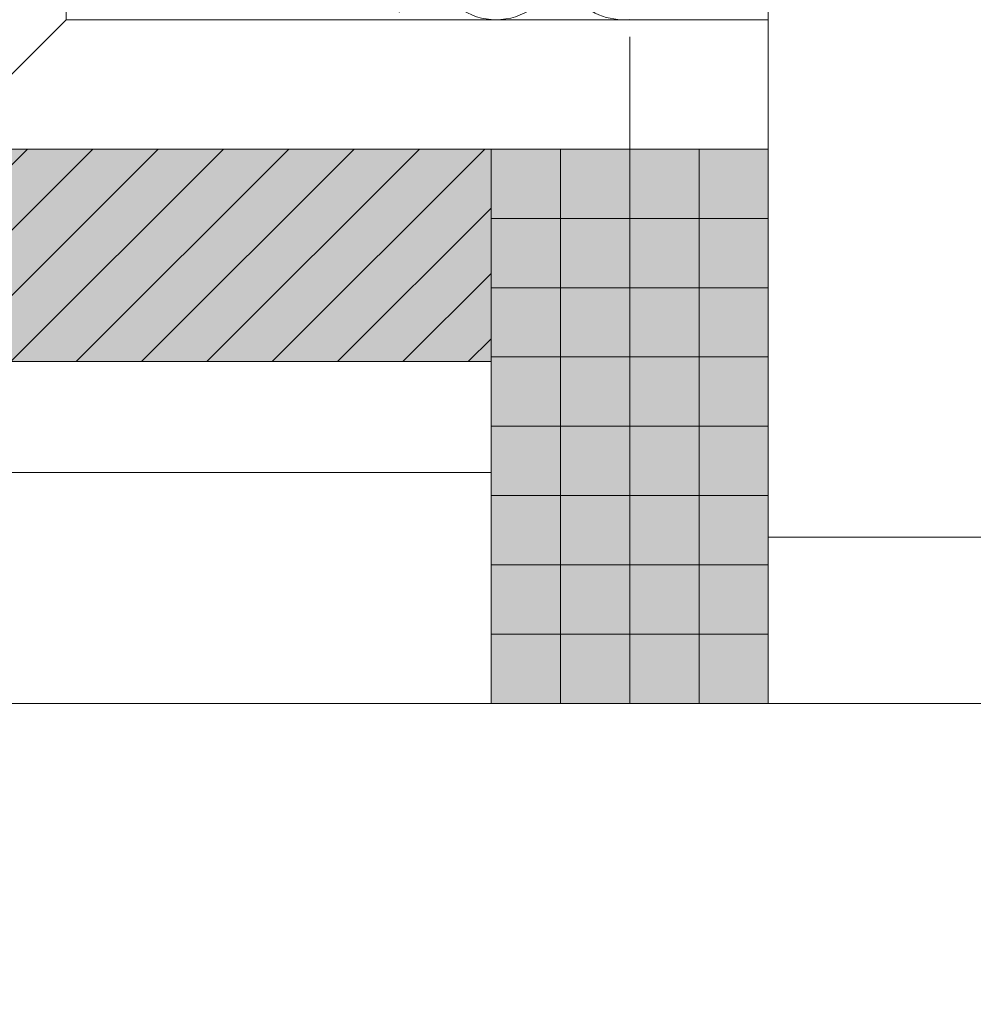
# Model space of a CAD drawing. Header units: metres. Extents: x -167 to 152, y -127 to 99.
# Tile 15 of 225: x -39.48 to -38.964, y -22.438 to -21.905. Entities that reach past the tile are written whole.
import ezdxf

# ---------------------------------------------------------------- set-up
doc = ezdxf.new("R2010")
doc.units = ezdxf.units.M
doc.header["$PDMODE"] = 1
doc.header["$PDSIZE"] = -2
doc.linetypes.add('Achsen 01', pattern=[5.291531, 3.175, -1.058062, 0.352704, -0.705764])
doc.layers.get('0').update_dxf_attribs({"lineweight": 25})
for name, color, linetype, lineweight, true_color in [('014_Fassadenarbeiten-000 Aufsicht Betonfertigteile', 7, 'Continuous', 9, 0xc0c0c0), ('014_Fassadenarbeiten-000 Aufsicht Mauerwerk', 7, 'Continuous', 9, 0xa6a6a6), ('014_Fassadenarbeiten-330 mineralische Dämmung', 7, 'Continuous', 9, 0x666666), ('031_Metallbauarbeiten-330 Aufsicht Metallbauarbeiten', 7, 'Continuous', 9, 0xa6a6a6), ('AV1-Achsen', 1, 'Achsen 01', 18, 0xff0000)]:
    doc.layers.add(name, color=color, linetype=linetype, lineweight=lineweight, true_color=true_color)
for name, color, linetype, lineweight in [('014_Fassadenarbeiten-330 Betonfertigteile vertikal', 7, 'Continuous', 9), ('014_Fassadenarbeiten-330 Mauerwerk 11.5cm', 7, 'Continuous', 9), ('030_Sonnenschutzarbeiten-BLENDSCHUTZ', 7, 'Continuous', 5), ('_GRU (2D)', 7, 'Continuous', 9), ('_OG 1 (2D)', 7, 'Continuous', 9), ('_OG 1 - DS (2D)', 7, 'Continuous', 9), ('Bemaßung-Bemaßung', 7, 'Continuous', 9)]:
    doc.layers.add(name, color=color, linetype=linetype, lineweight=lineweight)
doc.layers.get('0').freeze()
doc.styles.add('Arial', font='arial.ttf')
doc.dimstyles.new('COE 50', dxfattribs={"dimtxt": 126.090495, "dimasz": 0.001414, "dimexe": 0.001, "dimexo": 0.01, "dimgap": 0.001, "dimtad": 1, "dimdec": 3, "dimtxsty": 'Arial', "dimblk": 'VW_SLASH-4', "dimblk1": 'VW_SLASH-4', "dimblk2": 'VW_SLASH-4', "dimcen": 0, "dimadec": 3, "dimazin": 0, "dimtfac": 0.8, "dimtdec": 3, "dimtix": 1, "dimtmove": 0, "dimatfit": 0, "dimldrblk": 'VW_SLASH-3', "dimfxl": 0.002, "dimfxlon": 1, "dimfrac": 2, "dimtolj": 1, "dimarcsym": 0})

# ---------------------------------------------------------------- blocks, each defined once
blk = doc.blocks.new('VW_SLASH-4')
at = {"color": 0, "linetype": 'ByBlock', "lineweight": -2, "transparency": 16777216}
blk.add_line((0, 0), (-1, 0), dxfattribs=at)
at = {"color": 0, "linetype": 'Continuous', "lineweight": 15, "transparency": 16777216, "flags": 128}
blk.add_lwpolyline([(0.5001, 0.5001), (-0.5001, -0.5001)], dxfattribs=at)
blk = doc.blocks.new('*D22')
at = {"layer": '030_Sonnenschutzarbeiten-BLENDSCHUTZ', "color": 0, "lineweight": -2}
for p, q in [((-39.025, -22.025), (-39.025, -22.175)), ((-35.175, -22.025), (-35.175, -22.175)), ((-35.24569, -22.125), (-38.95431, -22.125))]:
    blk.add_line(p, q, dxfattribs=at)
at = {"layer": 'Defpoints', "color": 0}
for p in [(-39.025, -21.385), (-35.175, -21.385), (-39.025, -22.125)]:
    blk.add_point(p, dxfattribs=at)
at = {"layer": '030_Sonnenschutzarbeiten-BLENDSCHUTZ', "color": 0, "lineweight": -2, "xscale": 0.070693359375, "yscale": 0.070693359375, "zscale": 0.070693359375, "rotation": 180}
blk.add_blockref('VW_SLASH-4', (-39.025, -22.125), dxfattribs=at)
at = {"layer": '030_Sonnenschutzarbeiten-BLENDSCHUTZ', "color": 0, "lineweight": -2, "xscale": 0.070693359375, "yscale": 0.070693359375, "zscale": 0.070693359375}
blk.add_blockref('VW_SLASH-4', (-35.175, -22.125), dxfattribs=at)
at = {"layer": '030_Sonnenschutzarbeiten-BLENDSCHUTZ', "color": 0, "lineweight": 13, "insert": (-37.1, -21.99923), "char_height": 0.12609, "attachment_point": 5, "style": 'Arial'}
blk.add_mtext('\\A1;3,85', dxfattribs=at)
blk = doc.blocks.new('VW_SLASH-3')
at = {"color": 0, "linetype": 'ByBlock', "lineweight": -2, "transparency": 16777216}
blk.add_line((0, 0), (-1, 0), dxfattribs=at)
at = {"color": 0, "linetype": 'Continuous', "lineweight": 15, "transparency": 16777216, "flags": 128}
blk.add_lwpolyline([(0.5001, 0.5001), (-0.5001, -0.5001)], dxfattribs=at)
blk = doc.blocks.new('Group-294')
at = {"layer": '014_Fassadenarbeiten-330 mineralische Dämmung', "transparency": 33554687, "flags": 128}
for points in [[(-21.73168, 39.275, -0.001439), (-21.73156, 39.27484, -0.324435), (-21.73156, 39.2344, -0.324435), (-21.77, 39.22183), (-21.86, 39.2551, 0.324488), (-21.89845, 39.24254, 0.324488), (-21.89845, 39.20209, 0.324488), (-21.86, 39.18953), (-21.77, 39.21846, -0.324435), (-21.73156, 39.2059, -0.324435), (-21.73156, 39.16545, -0.324435), (-21.77, 39.15289), (-21.86, 39.18616, 0.54007), (-21.90485, 39.15)], [(-21.77, 39.15289, 0.324435), (-21.73156, 39.16545, 0.324435), (-21.73156, 39.2059, 0.324435), (-21.77, 39.21846), (-21.86, 39.18953, -0.324488), (-21.89845, 39.20209, -0.324488), (-21.89845, 39.24254, -0.324488), (-21.86, 39.2551), (-21.77, 39.22183, 0.727402), (-21.73168, 39.275)], [(-21.8086, 39.275), (-21.86, 39.25848, -0.362439), (-21.90093, 39.275)]]:
    blk.add_lwpolyline(points, format="xyb", dxfattribs=at)
blk = doc.blocks.new('Group-295')
at = {"layer": '014_Fassadenarbeiten-330 mineralische Dämmung', "transparency": 33554687}
blk.add_blockref('Group-294', (0, 0), dxfattribs=at)
blk = doc.blocks.new('Parametric Object-45')
at = {"layer": '014_Fassadenarbeiten-330 mineralische Dämmung', "color": 7, "transparency": 33554687}
blk.add_blockref('Group-295', (0, 0), dxfattribs=at)
at = {"layer": '014_Fassadenarbeiten-330 mineralische Dämmung', "color": 0, "flags": 1}
for tag in ['instanceID', 'prm0_value', 'prm1_value', 'prm2_value', 'prm3_value', 'prm4_value', 'prm5_value', 'prm6_value', 'IFC_UUID', 'prm0_name', 'prm0_type', 'prm1_name', 'prm1_type', 'prm2_name', 'prm2_type', 'prm3_name', 'prm3_type', 'prm4_name', 'prm4_type', 'prm5_name', 'prm5_type', 'prm6_name', 'prm6_type']:
    blk.add_attdef(tag, (-39.275, -21.91312), '', height=0.00018, dxfattribs=at)
blk = doc.blocks.new('*D493')
at = {"layer": 'Bemaßung-Bemaßung', "color": 0, "linetype": 'Continuous', "lineweight": -2}
for p, q in [((-39.075, -24.175), (-39.075, -24.325)), ((-37.875, -24.175), (-37.875, -24.325)), ((-39.00431, -24.275), (-37.94569, -24.275))]:
    blk.add_line(p, q, dxfattribs=at)
at = {"layer": 'Defpoints', "color": 0}
for p in [(-39.075, -22.275), (-37.875, -22.275), (-37.875, -24.275)]:
    blk.add_point(p, dxfattribs=at)
at = {"layer": 'Bemaßung-Bemaßung', "color": 0, "lineweight": -2, "xscale": 0.070693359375, "yscale": 0.070693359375, "zscale": 0.070693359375, "rotation": 180}
blk.add_blockref('VW_SLASH-4', (-39.075, -24.275), dxfattribs=at)
at = {"layer": 'Bemaßung-Bemaßung', "color": 0, "lineweight": -2, "xscale": 0.070693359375, "yscale": 0.070693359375, "zscale": 0.070693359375}
blk.add_blockref('VW_SLASH-4', (-37.875, -24.275), dxfattribs=at)
at = {"layer": 'Bemaßung-Bemaßung', "color": 0, "insert": (-38.475, -24.14923), "char_height": 0.12609, "attachment_point": 5, "style": 'Arial'}
blk.add_mtext('\\A1;1,20', dxfattribs=at)
blk = doc.blocks.new('*D494')
at = {"layer": 'Bemaßung-Bemaßung', "color": 0, "linetype": 'Continuous', "lineweight": -2}
for p, q in [((-39.225, -24.175), (-39.225, -24.325)), ((-39.075, -24.175), (-39.075, -24.325)), ((-39.29569, -24.275), (-39.36639, -24.275)), ((-39.225, -24.275), (-39.075, -24.275)), ((-39.00431, -24.275), (-38.93361, -24.275))]:
    blk.add_line(p, q, dxfattribs=at)
at = {"layer": 'Defpoints', "color": 0}
for p in [(-39.225, -22.275), (-39.075, -22.275), (-39.075, -24.275)]:
    blk.add_point(p, dxfattribs=at)
at = {"layer": 'Bemaßung-Bemaßung', "color": 0, "lineweight": -2, "xscale": 0.070693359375, "yscale": 0.070693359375, "zscale": 0.070693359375}
blk.add_blockref('VW_SLASH-4', (-39.225, -24.275), dxfattribs=at)
at = {"layer": 'Bemaßung-Bemaßung', "color": 0, "lineweight": -2, "xscale": 0.070693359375, "yscale": 0.070693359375, "zscale": 0.070693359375, "rotation": 180}
blk.add_blockref('VW_SLASH-4', (-39.075, -24.275), dxfattribs=at)
at = {"layer": 'Bemaßung-Bemaßung', "color": 0, "insert": (-39.15, -24.59314), "char_height": 0.12609, "attachment_point": 5, "style": 'Arial'}
blk.add_mtext('\\A1;15', dxfattribs=at)
blk = doc.blocks.new('*D495')
at = {"layer": 'Bemaßung-Bemaßung', "color": 0, "linetype": 'Continuous', "lineweight": -2}
for p, q in [((-39.64, -24.175), (-39.64, -24.325)), ((-39.225, -24.175), (-39.225, -24.325)), ((-39.56931, -24.275), (-39.29569, -24.275))]:
    blk.add_line(p, q, dxfattribs=at)
at = {"layer": 'Defpoints', "color": 0}
for p in [(-39.64, -22.09), (-39.225, -22.275), (-39.225, -24.275)]:
    blk.add_point(p, dxfattribs=at)
at = {"layer": 'Bemaßung-Bemaßung', "color": 0, "lineweight": -2, "xscale": 0.070693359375, "yscale": 0.070693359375, "zscale": 0.070693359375, "rotation": 180}
blk.add_blockref('VW_SLASH-4', (-39.64, -24.275), dxfattribs=at)
at = {"layer": 'Bemaßung-Bemaßung', "color": 0, "lineweight": -2, "xscale": 0.070693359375, "yscale": 0.070693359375, "zscale": 0.070693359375}
blk.add_blockref('VW_SLASH-4', (-39.225, -24.275), dxfattribs=at)
at = {"layer": 'Bemaßung-Bemaßung', "color": 0, "insert": (-39.4325, -24.14072), "char_height": 0.1260905, "attachment_point": 5, "style": 'Arial'}
blk.add_mtext('\\A1;41\\S5^ ;', dxfattribs=at)
blk = doc.blocks.new('*D534')
at = {"layer": 'Bemaßung-Bemaßung', "color": 0, "linetype": 'Continuous', "lineweight": -2}
for p, q in [((-41.325, -22.01931), (-41.325, -21.94861)), ((-41.225, -22.09), (-41.375, -22.09)), ((-41.325, -22.09), (-41.325, -22.275)), ((-41.225, -22.275), (-41.375, -22.275)), ((-41.325, -22.34569), (-41.325, -22.41639))]:
    blk.add_line(p, q, dxfattribs=at)
at = {"layer": 'Defpoints', "color": 0}
for p in [(-39.225, -22.09), (-41.325, -22.275), (-39.225, -22.275)]:
    blk.add_point(p, dxfattribs=at)
at = {"layer": 'Bemaßung-Bemaßung', "color": 0, "lineweight": -2, "xscale": 0.070693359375, "yscale": 0.070693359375, "zscale": 0.070693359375}
for p, rotation in [((-41.325, -22.09), 270), ((-41.325, -22.275), 90)]:
    blk.add_blockref('VW_SLASH-4', p, dxfattribs=dict(at, rotation=rotation))
at = {"layer": 'Bemaßung-Bemaßung', "color": 0, "insert": (-41.53535, -22.1825), "char_height": 0.1260905, "attachment_point": 5, "rotation": 90, "style": 'Arial'}
blk.add_mtext('\\A1;18\\S5^ ;', dxfattribs=at)
blk = doc.blocks.new('*D535')
at = {"layer": 'Bemaßung-Bemaßung', "color": 0, "linetype": 'Continuous', "lineweight": -2}
for p, q in [((-41.225, -21.675), (-41.375, -21.675)), ((-41.325, -21.74569), (-41.325, -22.01931)), ((-41.225, -22.09), (-41.375, -22.09))]:
    blk.add_line(p, q, dxfattribs=at)
at = {"layer": 'Defpoints', "color": 0}
for p in [(-39.825, -21.675), (-41.325, -22.09), (-39.225, -22.09)]:
    blk.add_point(p, dxfattribs=at)
at = {"layer": 'Bemaßung-Bemaßung', "color": 0, "lineweight": -2, "xscale": 0.070693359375, "yscale": 0.070693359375, "zscale": 0.070693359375}
for p, rotation in [((-41.325, -21.675), 90), ((-41.325, -22.09), 270)]:
    blk.add_blockref('VW_SLASH-4', p, dxfattribs=dict(at, rotation=rotation))
at = {"layer": 'Bemaßung-Bemaßung', "color": 0, "insert": (-41.45928, -21.8825), "char_height": 0.1260905, "attachment_point": 5, "rotation": 90, "style": 'Arial'}
blk.add_mtext('\\A1;41\\S5^ ;', dxfattribs=at)
blk = doc.blocks.new('*D592')
at = {"layer": 'Bemaßung-Bemaßung', "color": 0, "linetype": 'Continuous', "lineweight": -2}
for p, q in [((-40.225, -21.725), (-40.375, -21.725)), ((-40.325, -21.79569), (-40.325, -22.20431)), ((-40.225, -22.275), (-40.375, -22.275))]:
    blk.add_line(p, q, dxfattribs=at)
at = {"layer": 'Defpoints', "color": 0}
for p in [(-39.025, -21.725), (-40.325, -22.275), (-39.075, -22.275)]:
    blk.add_point(p, dxfattribs=at)
at = {"layer": 'Bemaßung-Bemaßung', "color": 0, "lineweight": -2, "xscale": 0.070693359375, "yscale": 0.070693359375, "zscale": 0.070693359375}
for p, rotation in [((-40.325, -21.725), 90), ((-40.325, -22.275), 270)]:
    blk.add_blockref('VW_SLASH-4', p, dxfattribs=dict(at, rotation=rotation))
at = {"layer": 'Bemaßung-Bemaßung', "color": 0, "insert": (-40.43912, -22), "char_height": 0.12609, "attachment_point": 5, "rotation": 90, "style": 'Arial'}
blk.add_mtext('\\A1;55', dxfattribs=at)
blk = doc.blocks.new('Group-751')
at = {"layer": 'AV1-Achsen'}
blk.add_line((-39.15, -26.5), (-39.15, 4.9), dxfattribs=at)
blk = doc.blocks.new('GRU (2D)')
at = {"layer": 'AV1-Achsen', "color": 7}
blk.add_blockref('Group-751', (0, 0), dxfattribs=at)
blk = doc.blocks.new('OG 1 - DS (2D)')
at = {"layer": '030_Sonnenschutzarbeiten-BLENDSCHUTZ', "color": 7, "lineweight": 13}
dim = blk.add_linear_dim(base=(-39.025, -22.125), p1=(-35.175, -21.385), p2=(-39.025, -21.385), text='3,85', dimstyle='COE 50', override={"dimtxt": 0.12609, "dimasz": 0.070693, "dimexe": 0.05, "dimgap": 0.05, "dimpost": '<>', "dimtxsty": 'Arial', "dimtmove": 2, "dimfxl": 0.1}, dxfattribs=at)
dim.commit()
dim.dimension.update_dxf_attribs({"geometry": '*D22', "text_midpoint": (-37.1, -21.99923)})
blk = doc.blocks.new('OG 1 (2D)')
at = {"layer": '014_Fassadenarbeiten-330 Mauerwerk 11.5cm', "linetype": 'Continuous', "lineweight": 0, "true_color": 0xd19783}
blk.add_hatch(color=33, dxfattribs=at).paths.add_polyline_path([(-39.225, -22.09), (-39.64, -22.09), (-39.64, -21.675), (-39.525, -21.675), (-39.525, -21.975), (-39.225, -21.975)])
at = {"layer": '014_Fassadenarbeiten-330 Mauerwerk 11.5cm', "linetype": 'Continuous', "lineweight": 9}
h = blk.add_hatch(dxfattribs=at)
h.set_pattern_fill('Mauerwerk Münster', color=8, style=0, pattern_type=2)
h.set_pattern_definition([(45, (0, 0), (0.01767767, -0.01767767), [])])
h.paths.add_polyline_path([(-39.225, -22.09), (-39.64, -22.09), (-39.64, -21.675), (-39.525, -21.675), (-39.525, -21.975), (-39.225, -21.975)])
at = {"layer": '014_Fassadenarbeiten-000 Aufsicht Betonfertigteile', "flags": 128}
for points in [[(-39.455, 0.305), (-39.455, -21.905), (-39.825, -22.275), (-39.825, 0.675)], [(-39.455, -21.905), (0.305, -21.905), (0.675, -22.275), (-39.825, -22.275)]]:
    blk.add_lwpolyline(points, close=True, dxfattribs=at)
at = {"layer": '014_Fassadenarbeiten-000 Aufsicht Mauerwerk', "flags": 128}
for points in [[(-39.7, -21.675), (-39.525, -21.675), (-39.525, -21.975), (-39.225, -21.975), (-39.225, -22.15), (-39.7, -22.15)], [(-39.525, -21.975), (-39.225, -21.975), (-39.225, -22.15), (-39.7, -22.15), (-39.7, -21.675), (-39.525, -21.675)]]:
    blk.add_lwpolyline(points, close=True, dxfattribs=at)
at = {"layer": '014_Fassadenarbeiten-330 Mauerwerk 11.5cm', "flags": 128}
blk.add_lwpolyline([(-39.225, -22.09), (-39.64, -22.09), (-39.64, -21.675), (-39.525, -21.675), (-39.525, -21.975), (-39.225, -21.975)], close=True, dxfattribs=at)
at = {"layer": '014_Fassadenarbeiten-330 mineralische Dämmung', "rotation": 90}
blk.add_blockref('Parametric Object-45', (0, 0), dxfattribs=at)
at = {"layer": 'Bemaßung-Bemaßung', "linetype": 'Continuous'}
for base, p1, p2, text, override, picture, middle in [((-41.325, -22.09), (-39.825, -21.675), (-39.225, -22.09), '41\\S5^ ;', {"dimtxt": 0.12609, "dimasz": 0.070693, "dimexe": 0.05, "dimgap": 0.05, "dimpost": '<>', "dimtxsty": 'Arial', "dimtmove": 2, "dimfxl": 0.1}, '*D535', (-41.45928, -21.8825)), ((-41.325, -22.275), (-39.225, -22.09), (-39.225, -22.275), '18\\S5^ ;', {"dimtxt": 0.12609, "dimasz": 0.070693, "dimexe": 0.05, "dimgap": 0.05, "dimpost": '<>', "dimtxsty": 'Arial', "dimtix": 0, "dimtmove": 2, "dimfxl": 0.1}, '*D534', (-41.53535, -22.1825))]:
    dim = blk.add_linear_dim(base=base, p1=p1, p2=p2, angle=270, text=text, dimstyle='COE 50', override=override, dxfattribs=at)
    dim.commit()
    dim.dimension.update_dxf_attribs({"geometry": picture, "text_midpoint": middle})
for base, p1, p2, text, override, picture, middle in [((-39.225, -24.275), (-39.64, -22.09), (-39.225, -22.275), '41\\S5^ ;', {"dimtxt": 0.12609, "dimasz": 0.070693, "dimexe": 0.05, "dimgap": 0.05, "dimpost": '<>', "dimtxsty": 'Arial', "dimtmove": 2, "dimfxl": 0.1}, '*D495', (-39.4325, -24.14072)), ((-39.075, -24.275), (-39.225, -22.275), (-39.075, -22.275), '15', {"dimtxt": 0.12609, "dimasz": 0.070693, "dimexe": 0.05, "dimgap": 0.05, "dimpost": '<>', "dimtxsty": 'Arial', "dimtix": 0, "dimtmove": 2, "dimfxl": 0.1}, '*D494', (-39.15, -24.59314)), ((-37.875, -24.275), (-39.075, -22.275), (-37.875, -22.275), '1,20', {"dimtxt": 0.12609, "dimasz": 0.070693, "dimexe": 0.05, "dimgap": 0.05, "dimpost": '<>', "dimtxsty": 'Arial', "dimtmove": 2, "dimfxl": 0.1}, '*D493', (-38.475, -24.14923))]:
    dim = blk.add_linear_dim(base=base, p1=p1, p2=p2, text=text, dimstyle='COE 50', override=override, dxfattribs=at)
    dim.commit()
    dim.dimension.update_dxf_attribs({"geometry": picture, "text_midpoint": middle})
at = {"color": 255}
blk.add_wipeout([(-39.075, -21.795), (-36.45, -21.795), (-36.45, -22.185), (-39.075, -22.185)], dxfattribs=at).dxf.layer = '031_Metallbauarbeiten-330 Aufsicht Metallbauarbeiten'
at = {"layer": '014_Fassadenarbeiten-330 Betonfertigteile vertikal', "linetype": 'Continuous', "lineweight": 0}
blk.add_hatch(color=9, dxfattribs=at).paths.add_polyline_path([(-39.075, -21.975), (-39.225, -21.975), (-39.225, -22.275), (-39.075, -22.275)])
at = {"layer": '014_Fassadenarbeiten-330 Betonfertigteile vertikal', "linetype": 'Continuous', "lineweight": 9}
h = blk.add_hatch(dxfattribs=at)
h.set_pattern_fill('Stahlbetonfertigteil', color=8, style=0, pattern_type=2)
h.set_pattern_definition([(-90, (0, 0), (0.0375, 0), [])])
h.paths.add_polyline_path([(-39.075, -21.975), (-39.225, -21.975), (-39.225, -22.275), (-39.075, -22.275)])
at = {"layer": '014_Fassadenarbeiten-330 Betonfertigteile vertikal', "linetype": 'Continuous', "lineweight": 13}
h = blk.add_hatch(dxfattribs=at)
h.set_pattern_fill('Stahlbetonfertigteil-1', color=8, style=0, pattern_type=2)
h.set_pattern_definition([(0, (0, 0), (2e-18, -0.0375), [])])
h.paths.add_polyline_path([(-39.075, -21.975), (-39.225, -21.975), (-39.225, -22.275), (-39.075, -22.275)])
at = {"layer": '014_Fassadenarbeiten-330 Betonfertigteile vertikal', "flags": 128}
blk.add_lwpolyline([(-39.075, -21.975), (-39.225, -21.975), (-39.225, -22.275), (-39.075, -22.275)], close=True, dxfattribs=at)
at = {"layer": '031_Metallbauarbeiten-330 Aufsicht Metallbauarbeiten', "flags": 128}
blk.add_lwpolyline([(-39.075, -21.795), (-36.45, -21.795), (-36.45, -22.185), (-39.075, -22.185)], close=True, dxfattribs=at)
at = {"layer": 'Bemaßung-Bemaßung', "linetype": 'Continuous'}
dim = blk.add_linear_dim(base=(-40.325, -22.275), p1=(-39.025, -21.725), p2=(-39.075, -22.275), angle=270, text='55', dimstyle='COE 50', override={"dimtxt": 0.12609, "dimasz": 0.070693, "dimexe": 0.05, "dimgap": 0.05, "dimpost": '<>', "dimtxsty": 'Arial', "dimtmove": 2, "dimfxl": 0.1}, dxfattribs=at)
dim.commit()
dim.dimension.update_dxf_attribs({"geometry": '*D592', "text_midpoint": (-40.43912, -22)})

msp = doc.modelspace()

# ---------------------------------------------------------------- block references
at = {"layer": '_OG 1 - DS (2D)'}
msp.add_blockref('OG 1 - DS (2D)', (0, 0), dxfattribs=at)

# ---------------------------------------------------------------- next in the draw order: block references
at = {"layer": '_OG 1 (2D)'}
msp.add_blockref('OG 1 (2D)', (0, 0), dxfattribs=at)

# ---------------------------------------------------------------- next in the draw order: block references
at = {"layer": '_GRU (2D)'}
msp.add_blockref('GRU (2D)', (0, 0), dxfattribs=at)

doc.saveas('drawing.dxf')
